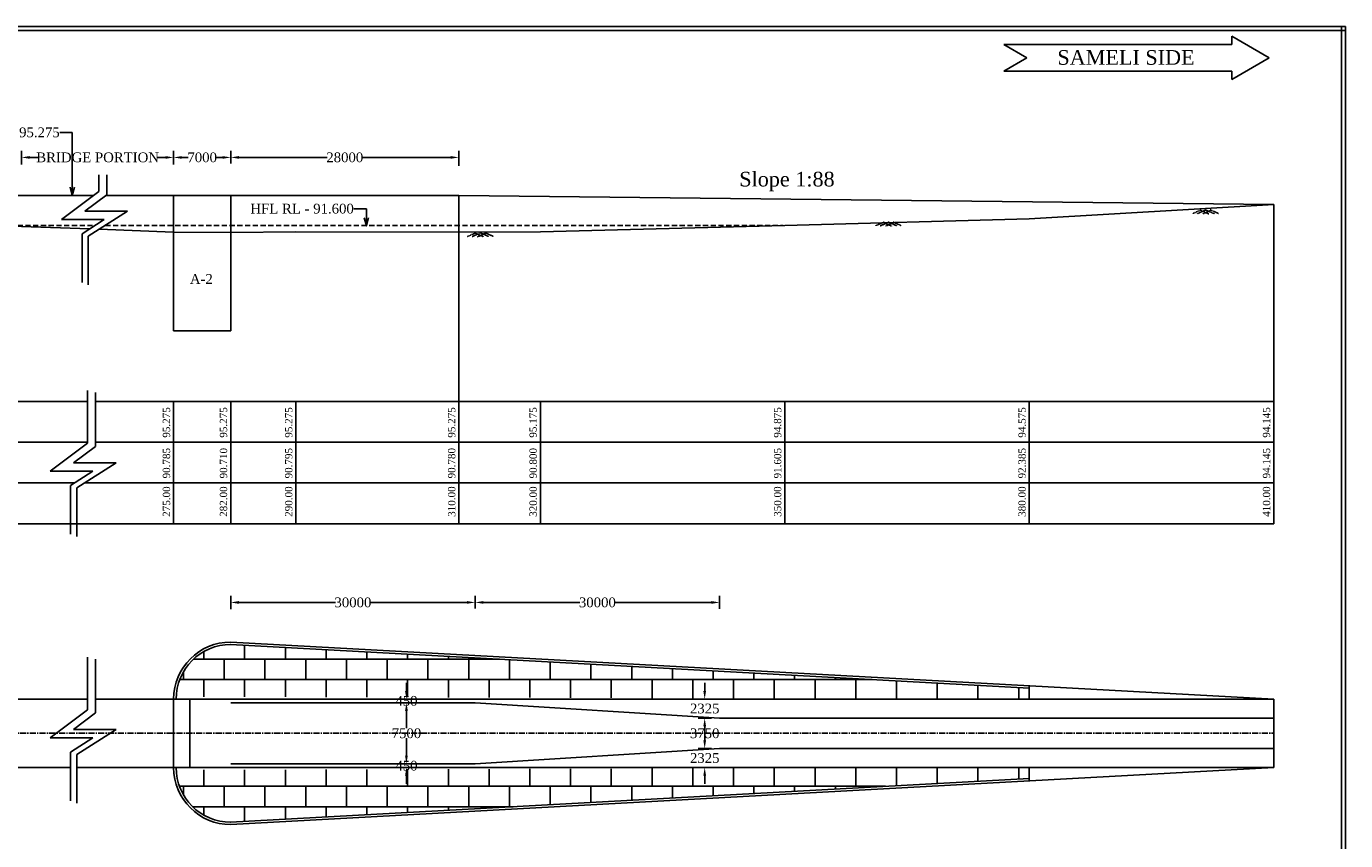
# Model space of a CAD drawing. Header units: millimetres. Extents: x -19456184 to 5145118, y -104267 to 1107957.
# Tile 3 of 3: x 4983220 to 5145118, y 1008041 to 1107957. Entities that reach past the tile are written whole.
import ezdxf

# ---------------------------------------------------------------- set-up
doc = ezdxf.new("R2010")
doc.units = ezdxf.units.MM
doc.header["$MEASUREMENT"] = 0
for name, pattern in [('CENTERX2', [4, 2.5, -0.5, 0.5, -0.5]), ('DASHED2', [9.525, 6.35, -3.175]), ('HIDDEN', [0.375, 0.25, -0.125])]:
    doc.linetypes.add(name, pattern=pattern)
doc.styles.get("Standard").update_dxf_attribs({"font": 'times.ttf'})
doc.styles.add('style1', font='txt.shx', dxfattribs={"height": 1})
doc.dimstyles.get("Standard").update_dxf_attribs({"dimtxt": 400, "dimasz": 215, "dimexe": 0.18, "dimexo": 0.0625, "dimgap": 0.09, "dimtad": 0, "dimtih": 1, "dimtoh": 1, "dimdec": 0, "dimzin": 4, "dimdsep": 46, "dimtxsty": 'Standard', "dimblk": 'OPEN90', "dimcen": 0, "dimadec": 0, "dimazin": 1, "dimtfac": 1, "dimtdec": 0, "dimtix": 1, "dimtofl": 0, "dimtmove": 0, "dimatfit": 3, "dimldrblk": 'OPEN30', "dimfxl": 0, "dimtolj": 1, "dimtzin": 0, "dimarcsym": 0})

# ---------------------------------------------------------------- blocks, each defined once
blk = doc.blocks.new('*D36')
at = {"color": 0, "linetype": 'Continuous', "lineweight": -2, "ltscale": 10000, "transparency": 16777216}
for p, q in [((5001293, 1091115), (5001293, 1092678)), ((5002293, 1091878), (5003085, 1091878)), ((5007293, 1091878), (5006500, 1091878)), ((5008293, 1091115), (5008293, 1092678))]:
    blk.add_line(p, q, dxfattribs=at)
at = {"color": 0, "linetype": 'Continuous', "ltscale": 10000, "transparency": 16777216}
for points in [[(5002293, 1092044), (5002293, 1091711), (5001293, 1091878)], [(5007293, 1092044), (5007293, 1091711), (5008293, 1091878)]]:
    blk.add_solid(points, dxfattribs=at)
at = {"layer": 'Defpoints', "color": 0, "linetype": 'Continuous', "ltscale": 10000, "transparency": 16777216}
for p in [(5008293, 1091878), (5001293, 1090115), (5008293, 1090115)]:
    blk.add_point(p, dxfattribs=at)
at = {"color": 0, "linetype": 'Continuous', "ltscale": 10000, "transparency": 16777216, "insert": (5004793, 1091878), "char_height": 500, "attachment_point": 5}
blk.add_mtext('\\A1;{\\H2.4x;7000}', dxfattribs=at)
blk = doc.blocks.new('*D37')
at = {"color": 0, "linetype": 'Continuous', "lineweight": -2, "ltscale": 10000, "transparency": 16777216}
for p, q in [((5008293, 1091115), (5008293, 1092678)), ((5009293, 1091878), (5020128, 1091878)), ((5035293, 1091878), (5024457, 1091878)), ((5036293, 1090834), (5036293, 1092678))]:
    blk.add_line(p, q, dxfattribs=at)
at = {"color": 0, "linetype": 'Continuous', "ltscale": 10000, "transparency": 16777216}
for points in [[(5009293, 1092044), (5009293, 1091711), (5008293, 1091878)], [(5035293, 1092044), (5035293, 1091711), (5036293, 1091878)]]:
    blk.add_solid(points, dxfattribs=at)
at = {"layer": 'Defpoints', "color": 0, "linetype": 'Continuous', "ltscale": 10000, "transparency": 16777216}
for p in [(5036293, 1091878), (5008293, 1090115), (5036293, 1089834)]:
    blk.add_point(p, dxfattribs=at)
at = {"color": 0, "linetype": 'Continuous', "ltscale": 10000, "transparency": 16777216, "insert": (5022293, 1091878), "char_height": 500, "attachment_point": 5}
blk.add_mtext('\\A1;{\\H2.4x;28000}', dxfattribs=at)
blk = doc.blocks.new('*D40')
at = {"color": 0, "linetype": 'Continuous', "lineweight": -2, "ltscale": 10000, "transparency": 16777216}
for p, q in [((4982636, 1091022), (4982636, 1092678)), ((4983636, 1091878), (4984633, 1091878)), ((5000293, 1091878), (4999295, 1091878)), ((5001293, 1091022), (5001293, 1092678))]:
    blk.add_line(p, q, dxfattribs=at)
at = {"color": 0, "linetype": 'Continuous', "ltscale": 10000, "transparency": 16777216}
for points in [[(4983636, 1092044), (4983636, 1091711), (4982636, 1091878)], [(5000293, 1092044), (5000293, 1091711), (5001293, 1091878)]]:
    blk.add_solid(points, dxfattribs=at)
at = {"layer": 'Defpoints', "color": 0, "linetype": 'Continuous', "ltscale": 10000, "transparency": 16777216}
for p in [(4982636, 1091878), (4982636, 1090022), (5001293, 1090022)]:
    blk.add_point(p, dxfattribs=at)
at = {"color": 0, "linetype": 'Continuous', "ltscale": 10000, "transparency": 16777216, "insert": (4991964, 1091878), "char_height": 500, "attachment_point": 5}
blk.add_mtext('\\A1;{\\H2.4x;BRIDGE PORTION}', dxfattribs=at)
blk = doc.blocks.new('*D41')
at = {"color": 0, "linetype": 'Continuous', "lineweight": -2, "ltscale": 10000, "transparency": 16777216}
for p, q in [((5008293, 1036455), (5008293, 1038068)), ((5038293, 1036537), (5038293, 1038068)), ((5009293, 1037268), (5021145, 1037268)), ((5037293, 1037268), (5025440, 1037268))]:
    blk.add_line(p, q, dxfattribs=at)
at = {"color": 0, "linetype": 'Continuous', "ltscale": 10000, "transparency": 16777216}
for points in [[(5009293, 1037435), (5009293, 1037101), (5008293, 1037268)], [(5037293, 1037435), (5037293, 1037101), (5038293, 1037268)]]:
    blk.add_solid(points, dxfattribs=at)
at = {"layer": 'Defpoints', "color": 0, "linetype": 'Continuous', "ltscale": 10000, "transparency": 16777216}
for p in [(5038293, 1037268), (5008293, 1035455), (5038293, 1035537)]:
    blk.add_point(p, dxfattribs=at)
at = {"color": 0, "linetype": 'Continuous', "ltscale": 10000, "transparency": 16777216, "insert": (5023293, 1037268), "char_height": 500, "attachment_point": 5}
blk.add_mtext('\\A1;{\\H2.4x;30000}', dxfattribs=at)
blk = doc.blocks.new('*D42')
at = {"color": 0, "linetype": 'Continuous', "lineweight": -2, "ltscale": 10000, "transparency": 16777216}
for p, q in [((5038293, 1036537), (5038293, 1038068)), ((5068293, 1036492), (5068293, 1038068)), ((5039293, 1037268), (5051145, 1037268)), ((5067293, 1037268), (5055440, 1037268))]:
    blk.add_line(p, q, dxfattribs=at)
at = {"color": 0, "linetype": 'Continuous', "ltscale": 10000, "transparency": 16777216}
for points in [[(5039293, 1037435), (5039293, 1037101), (5038293, 1037268)], [(5067293, 1037435), (5067293, 1037101), (5068293, 1037268)]]:
    blk.add_solid(points, dxfattribs=at)
at = {"layer": 'Defpoints', "color": 0, "linetype": 'Continuous', "ltscale": 10000, "transparency": 16777216}
for p in [(5068293, 1037268), (5038293, 1035537), (5068293, 1035492)]:
    blk.add_point(p, dxfattribs=at)
at = {"color": 0, "linetype": 'Continuous', "ltscale": 10000, "transparency": 16777216, "insert": (5053293, 1037268), "char_height": 500, "attachment_point": 5}
blk.add_mtext('\\A1;{\\H2.4x;30000}', dxfattribs=at)
blk = doc.blocks.new('*D46')
at = {"color": 0, "linetype": 'Continuous', "lineweight": -2, "ltscale": 10000, "transparency": 16777216}
for p, q in [((5031183, 1024957), (5029060, 1024957)), ((5029860, 1023957), (5029860, 1021820)), ((5029860, 1018457), (5029860, 1020595)), ((5031183, 1017457), (5029060, 1017457))]:
    blk.add_line(p, q, dxfattribs=at)
at = {"color": 0, "linetype": 'Continuous', "ltscale": 10000, "transparency": 16777216}
for points in [[(5029693, 1023957), (5030027, 1023957), (5029860, 1024957)], [(5029693, 1018457), (5030027, 1018457), (5029860, 1017457)]]:
    blk.add_solid(points, dxfattribs=at)
at = {"layer": 'Defpoints', "color": 0, "linetype": 'Continuous', "ltscale": 10000, "transparency": 16777216}
for p in [(5032183, 1024957), (5029860, 1017457), (5032183, 1017457)]:
    blk.add_point(p, dxfattribs=at)
at = {"color": 0, "linetype": 'Continuous', "ltscale": 10000, "transparency": 16777216, "insert": (5029860, 1021207), "char_height": 500, "attachment_point": 5}
blk.add_mtext('\\A1;{\\H2.4x;7500}', dxfattribs=at)
blk = doc.blocks.new('*D47')
at = {"color": 0, "linetype": 'Continuous', "lineweight": -2, "ltscale": 10000, "transparency": 16777216}
for p, q in [((5067293, 1023082), (5065664, 1023082)), ((5066464, 1022082), (5066464, 1021820)), ((5066464, 1020332), (5066464, 1020595)), ((5067293, 1019332), (5065664, 1019332))]:
    blk.add_line(p, q, dxfattribs=at)
at = {"color": 0, "linetype": 'Continuous', "ltscale": 10000, "transparency": 16777216}
for points in [[(5066297, 1022082), (5066630, 1022082), (5066464, 1023082)], [(5066297, 1020332), (5066630, 1020332), (5066464, 1019332)]]:
    blk.add_solid(points, dxfattribs=at)
at = {"layer": 'Defpoints', "color": 0, "linetype": 'Continuous', "ltscale": 10000, "transparency": 16777216}
for p in [(5068293, 1023082), (5066464, 1019332), (5068293, 1019332)]:
    blk.add_point(p, dxfattribs=at)
at = {"color": 0, "linetype": 'Continuous', "ltscale": 10000, "transparency": 16777216, "insert": (5066464, 1021207), "char_height": 500, "attachment_point": 5}
blk.add_mtext('\\A1;{\\H2.4x;3750}', dxfattribs=at)
blk = doc.blocks.new('*D53')
at = {"color": 0, "linetype": 'Continuous', "lineweight": -2, "ltscale": 10000, "transparency": 16777216}
for p, q in [((5029860, 1026407), (5029860, 1027407)), ((5037293, 1025407), (5029060, 1025407)), ((5037293, 1024957), (5029060, 1024957)), ((5029860, 1023957), (5029860, 1022957))]:
    blk.add_line(p, q, dxfattribs=at)
at = {"color": 0, "linetype": 'Continuous', "ltscale": 10000, "transparency": 16777216}
for points in [[(5029693, 1026407), (5030027, 1026407), (5029860, 1025407)], [(5029693, 1023957), (5030027, 1023957), (5029860, 1024957)]]:
    blk.add_solid(points, dxfattribs=at)
at = {"layer": 'Defpoints', "color": 0, "linetype": 'Continuous', "ltscale": 10000, "transparency": 16777216}
for p in [(5029860, 1024957), (5038293, 1025407), (5038293, 1024957)]:
    blk.add_point(p, dxfattribs=at)
at = {"color": 0, "linetype": 'Continuous', "ltscale": 10000, "transparency": 16777216, "insert": (5029860, 1025182), "char_height": 500, "attachment_point": 5}
blk.add_mtext('\\A1;{\\H2.4x;450}', dxfattribs=at)
blk = doc.blocks.new('*D54')
at = {"color": 0, "linetype": 'Continuous', "lineweight": -2, "ltscale": 10000, "transparency": 16777216}
for p, q in [((5066464, 1026407), (5066464, 1027407)), ((5067293, 1025407), (5065664, 1025407)), ((5067293, 1023082), (5065664, 1023082)), ((5066464, 1022082), (5066464, 1021082))]:
    blk.add_line(p, q, dxfattribs=at)
at = {"color": 0, "linetype": 'Continuous', "ltscale": 10000, "transparency": 16777216}
for points in [[(5066297, 1026407), (5066630, 1026407), (5066464, 1025407)], [(5066297, 1022082), (5066630, 1022082), (5066464, 1023082)]]:
    blk.add_solid(points, dxfattribs=at)
at = {"layer": 'Defpoints', "color": 0, "linetype": 'Continuous', "ltscale": 10000, "transparency": 16777216}
for p in [(5068293, 1025407), (5066464, 1023082), (5068293, 1023082)]:
    blk.add_point(p, dxfattribs=at)
at = {"color": 0, "linetype": 'Continuous', "ltscale": 10000, "transparency": 16777216, "insert": (5066464, 1024245), "char_height": 500, "attachment_point": 5}
blk.add_mtext('\\A1;{\\H2.4x;2325}', dxfattribs=at)
blk = doc.blocks.new('*D55')
at = {"color": 0, "linetype": 'Continuous', "lineweight": -2, "ltscale": 10000, "transparency": 16777216}
for p, q in [((5066464, 1020332), (5066464, 1021332)), ((5067293, 1019332), (5065664, 1019332)), ((5067293, 1017007), (5065664, 1017007)), ((5066464, 1016007), (5066464, 1015007))]:
    blk.add_line(p, q, dxfattribs=at)
at = {"color": 0, "linetype": 'Continuous', "ltscale": 10000, "transparency": 16777216}
for points in [[(5066297, 1020332), (5066630, 1020332), (5066464, 1019332)], [(5066297, 1016007), (5066630, 1016007), (5066464, 1017007)]]:
    blk.add_solid(points, dxfattribs=at)
at = {"layer": 'Defpoints', "color": 0, "linetype": 'Continuous', "ltscale": 10000, "transparency": 16777216}
for p in [(5068293, 1019332), (5066464, 1017007), (5068293, 1017007)]:
    blk.add_point(p, dxfattribs=at)
at = {"color": 0, "linetype": 'Continuous', "ltscale": 10000, "transparency": 16777216, "insert": (5066464, 1018170), "char_height": 500, "attachment_point": 5}
blk.add_mtext('\\A1;{\\H2.4x;2325}', dxfattribs=at)
blk = doc.blocks.new('*D56')
at = {"color": 0, "linetype": 'Continuous', "lineweight": -2, "ltscale": 10000, "transparency": 16777216}
for p, q in [((5029860, 1018457), (5029860, 1019457)), ((5037293, 1017457), (5029060, 1017457)), ((5037293, 1017007), (5029060, 1017007)), ((5029860, 1016007), (5029860, 1015007))]:
    blk.add_line(p, q, dxfattribs=at)
at = {"color": 0, "linetype": 'Continuous', "ltscale": 10000, "transparency": 16777216}
for points in [[(5029693, 1018457), (5030027, 1018457), (5029860, 1017457)], [(5029693, 1016007), (5030027, 1016007), (5029860, 1017007)]]:
    blk.add_solid(points, dxfattribs=at)
at = {"layer": 'Defpoints', "color": 0, "linetype": 'Continuous', "ltscale": 10000, "transparency": 16777216}
for p in [(5029860, 1017007), (5038293, 1017457), (5038293, 1017007)]:
    blk.add_point(p, dxfattribs=at)
at = {"color": 0, "linetype": 'Continuous', "ltscale": 10000, "transparency": 16777216, "insert": (5029860, 1017232), "char_height": 500, "attachment_point": 5}
blk.add_mtext('\\A1;{\\H2.4x;450}', dxfattribs=at)

msp = doc.modelspace()

# ---------------------------------------------------------------- hatches: boundary and pattern name
at = {"linetype": 'Continuous', "ltscale": 10000}
h = msp.add_hatch(dxfattribs=at)
h.set_pattern_fill('BRICK', color=0, scale=10000)
h.set_pattern_definition([(0, (0, 300), (0, 2500), []), (90, (0, 300), (-5000, 3e-13), [2500, -2500]), (90, (2500, 300), (-5000, 3e-13), [-2500, 2500])])
edge = h.paths.add_edge_path()
edge.add_arc((5007806, 1025909.1), 6216.5, 85.605287, 85.660445)
edge.add_line((5008276.4, 1032107.8), (5106292.7, 1026747.5))
edge.add_line((5106292.7, 1026747.5), (5106292.7, 1025407.4))
edge.add_line((5106292.7, 1025407.4), (5001599.5, 1025707.3))
edge.add_arc((5008292.7, 1025407.4), 6700, 90.089062, 177.433824, ccw=False)
h = msp.add_hatch(dxfattribs=at)
h.set_pattern_fill('BRICK', color=0, scale=10000)
h.set_pattern_definition([(0, (0, -300), (0, 2500), []), (90, (0, -300), (-5000, 3e-13), [2500, -2500]), (90, (2500, -300), (-5000, 3e-13), [-2500, 2500])])
edge = h.paths.add_edge_path()
edge.add_line((5008292.7, 1010307.4), (5106292.7, 1015667.2))
edge.add_line((5106292.7, 1015667.2), (5106292.7, 1017007.4))
edge.add_line((5106292.7, 1017007.4), (5001592.7, 1016707.4))
edge.add_arc((5008301.6, 1017023.7), 6716.3, 182.699315, 269.924461)

# ---------------------------------------------------------------- linework, layer by layer
at = {"color": 0, "linetype": 'Continuous'}
for p, q in [((5145117.9, 1107957.3), (4809828.7, 1107957.3)), ((5145117.9, 1107457.3), (4809828.7, 1107457.3)), ((5144617.9, 911281.6), (5144617.9, 1107957.3)), ((5145117.9, 911281.6), (5145117.9, 1107957.3)), ((4992123.8, 1089728.2), (4992123.8, 1087695.9)), ((4993100.1, 1089728.2), (4993100.1, 1087305.7)), ((4992123.8, 1087695.9), (4987547.3, 1084256)), ((4993100.1, 1087305.7), (4990406.7, 1085281.3)), ((4990406.7, 1085281.3), (4995645.1, 1085281.3)), ((4995645.1, 1085281.3), (4990812.9, 1082203.4)), ((4987547.3, 1084256), (4992785.7, 1084256)), ((4992785.7, 1084256), (4990047.4, 1082511.9)), ((4990047.4, 1082511.9), (4990047.4, 1076526.2)), ((4990812.9, 1082219.2), (4990812.9, 1076233.6)), ((4990715.1, 1063276.2), (4990715.1, 1056804.3)), ((4991691.4, 1063016.9), (4991691.4, 1056414.1)), ((4990715.1, 1056804.3), (4986138.6, 1053364.5)), ((4991691.4, 1056414.1), (4988998, 1054389.7)), ((4988998, 1054389.7), (4994236.5, 1054389.7)), ((4994236.5, 1054389.7), (4989404.2, 1051311.8)), ((4986138.6, 1053364.5), (4991377, 1053364.5)), ((4991377, 1053364.5), (4988638.7, 1051620.3)), ((4988638.7, 1051620.3), (4988638.7, 1045634.6)), ((4989404.2, 1051327.6), (4989404.2, 1045342)), ((4990715.1, 1030568.9), (4990715.1, 1024097.1)), ((4991691.4, 1030309.7), (4991691.4, 1023706.9)), ((4990715.1, 1024097.1), (4986138.6, 1020657.2)), ((4991691.4, 1023706.9), (4988998, 1021682.5)), ((4988998, 1021682.5), (4994236.5, 1021682.5)), ((4994236.5, 1021682.5), (4989404.2, 1018604.5)), ((4986138.6, 1020657.2), (4991377, 1020657.2)), ((4991377, 1020657.2), (4988638.7, 1018913.1)), ((4988638.7, 1018913.1), (4988638.7, 1012927.4)), ((4989404.2, 1018620.4), (4989404.2, 1012634.7))]:
    msp.add_line(p, q, dxfattribs=at)
at = {"color": 0, "linetype": 'Continuous', "ltscale": 10000}
for p, q in [((5131162.5, 1106739), (5131162.5, 1105715.6)), ((5131162.5, 1106739), (5135741, 1104095.6)), ((5131162.5, 1105715.6), (5103177, 1105715.6)), ((5103177, 1105715.6), (5105983, 1104095.6)), ((5105983, 1104095.6), (5103177, 1102475.6)), ((5135741, 1104095.6), (5131162.5, 1101452.1)), ((5131162.5, 1102475.6), (5103177, 1102475.6)), ((5131162.5, 1102475.6), (5131162.5, 1101452.1)), ((5001292.7, 1070608.3), (5001292.7, 1087211.7)), ((5008292.7, 1070608.3), (5008292.7, 1087211.7)), ((5036292.7, 1061936.7), (5036292.7, 1087211.7)), ((5036292.7, 1087211.7), (5136292.7, 1086081.7)), ((5136292.7, 1061936.7), (5136292.7, 1086081.7)), ((5001292.7, 1070608.3), (5008292.7, 1070608.3)), ((5008276.4, 1032107.8), (5106292.7, 1026747.5)), ((5008292.7, 1032407.4), (5136292.7, 1025407.4)), ((5106292.7, 1027048), (5106292.7, 1025407.4)), ((4827635.7, 1025407.4), (4990715.1, 1025407.4)), ((4991691.4, 1025407.4), (5136292.7, 1025407.4)), ((5001292.7, 1025407.4), (5001292.7, 1017007.4)), ((5003292.7, 1025407.4), (5003292.7, 1017007.4)), ((5008292.7, 1024957.4), (5038292.7, 1024957.4)), ((5038292.7, 1024957.4), (5068292.7, 1023082.4)), ((5136292.7, 1025407.4), (5136292.7, 1017007.4)), ((5068292.7, 1023082.4), (5136292.7, 1023082.4)), ((5038292.7, 1017457.4), (5068292.7, 1019332.4)), ((5068292.7, 1019332.4), (5136292.7, 1019332.4)), ((4827635.7, 1017007.4), (4988638.7, 1017007.4)), ((4989404.2, 1017007.4), (5136292.7, 1017007.4)), ((5008292.7, 1017457.4), (5038292.7, 1017457.4)), ((5136292.7, 1017007.4), (5008292.7, 1010007.4)), ((5106292.7, 1017007.4), (5106292.7, 1015366.7)), ((5106292.7, 1015667.2), (5008276.4, 1010306.9))]:
    msp.add_line(p, q, dxfattribs=at)
at = {"color": 0}
for p, q in [((4947635.7, 1087211.7), (4991479.7, 1087211.7)), ((4992975.1, 1087211.7), (5036292.7, 1087211.7)), ((4814829.8, 1061936.7), (4990715.1, 1061936.7)), ((4991691.4, 1061936.7), (5136292.7, 1061936.7)), ((5001292.7, 1046908.7), (5001292.7, 1061936.7)), ((5008292.7, 1046908.7), (5008292.7, 1061936.7)), ((5016292.7, 1046908.7), (5016292.7, 1061936.7)), ((5036292.7, 1046908.7), (5036292.7, 1061936.7)), ((5046292.7, 1046908.7), (5046292.7, 1061936.7)), ((5076292.7, 1046908.7), (5076292.7, 1061936.7)), ((5106292.7, 1046908.7), (5106292.7, 1061936.7)), ((5136292.7, 1046908.7), (5136292.7, 1061936.7)), ((4814829.8, 1056936.7), (4990715.1, 1056936.7)), ((4814829.8, 1056936.7), (4990715.1, 1056936.7)), ((4991691.4, 1056936.7), (5136292.7, 1056936.7)), ((4991691.4, 1056936.7), (5136292.7, 1056936.7)), ((4814829.8, 1051936.7), (4989135.5, 1051936.7)), ((4990385.4, 1051936.7), (5136292.7, 1051936.7)), ((4814829.8, 1046908.7), (5136292.7, 1046908.7))]:
    msp.add_line(p, q, dxfattribs=at)
at = {"color": 0, "linetype": 'HIDDEN'}
for p, q in [((5127398.6, 1085445.7), (5126372.2, 1084992.5)), ((5127954.8, 1085426.7), (5126928.4, 1084973.6)), ((5127286.5, 1085404), (5128312.9, 1084950.9)), ((5128623.1, 1085404), (5127596.7, 1084950.9)), ((5127954.8, 1085426.7), (5128981.2, 1084973.6)), ((5128511, 1085445.7), (5129537.3, 1084992.5)), ((5088477.8, 1083947.7), (5087451.5, 1083494.6)), ((5089034, 1083928.8), (5088007.7, 1083475.7)), ((5088365.8, 1083906.1), (5089392.1, 1083453)), ((5089702.3, 1083906.1), (5088675.9, 1083453)), ((5089034, 1083928.8), (5090060.4, 1083475.7)), ((5089590.2, 1083947.7), (5090616.6, 1083494.6)), ((5038397.3, 1082635.7), (5037370.9, 1082182.5)), ((5038953.5, 1082616.8), (5037927.1, 1082163.6)), ((5038285.2, 1082594.1), (5039311.5, 1082140.9)), ((5039621.7, 1082594.1), (5038595.4, 1082140.9)), ((5038953.5, 1082616.8), (5039979.8, 1082163.6)), ((5039509.7, 1082635.7), (5040536, 1082182.5))]:
    msp.add_line(p, q, dxfattribs=at)
at = {"color": 0, "linetype": 'DASHED2', "ltscale": 100}
for p, q in [((4981187.4, 1083536.7), (4991656.4, 1083536.7)), ((4992906.3, 1083536.7), (5076106.4, 1083536.7))]:
    msp.add_line(p, q, dxfattribs=at)
at = {"color": 0, "linetype": 'CENTERX2', "ltscale": 300}
msp.add_line((4827635.7, 1021207.4), (5136292.7, 1021207.4), dxfattribs=at)
at = {"color": 0, "linetype": 'Continuous', "ltscale": 10000}
for points in [[(4827635.7, 1092096.7), (4837635.7, 1091501.7), (4847635.7, 1091101.7), (4857635.7, 1090441.7), (4867635.7, 1089971.7), (4877635.7, 1089521.7), (4887635.7, 1089091.7), (4897635.7, 1088581.7), (4907635.7, 1088001.7), (4917635.7, 1087531.7), (4927635.7, 1086981.7), (4937635.7, 1086501.7), (4947635.7, 1085411.7), (4957635.7, 1084816.7), (4967635.7, 1084496.7), (4975635.7, 1083996.7), (4982635.7, 1083416.7), (4990980, 1083105.9)], [(4992160.8, 1083061.9), (5001292.7, 1082721.7), (5008292.7, 1082646.7), (5016292.7, 1082731.7), (5036292.7, 1082716.7), (5046292.7, 1082736.7), (5076292.7, 1083541.7), (5106292.7, 1084321.7), (5136292.7, 1086081.7)]]:
    msp.add_lwpolyline(points, dxfattribs=at)
for centre, radius, start, end in [((5008292.7, 1025407.4), 7000, 90, 180), ((5008292.7, 1025407.4), 6700, 90, 180), ((5008292.7, 1017007.4), 7000, 180, 270), ((5008292.7, 1017007.4), 6700, 180, 270)]:
    msp.add_arc(centre, radius, start, end, dxfattribs=at)

# ---------------------------------------------------------------- texts
at = {"color": 0, "insert": (5109743.4, 1105049.2), "char_height": 1800, "attachment_point": 1, "style": 'style1'}
msp.add_mtext('{\\fTimes New Roman|b0|i0|c0|p18;SAMELI SIDE}', dxfattribs=at)
at = {"color": 0, "linetype": 'Continuous', "ltscale": 10000, "char_height": 1199.992, "attachment_point": 6}
for s, insert in [('FORMATION LEVEL RL - 95.275', (4987310, 1094940.1)), ('HFL RL - 91.600', (5023403.6, 1085580.8))]:
    msp.add_mtext(s, dxfattribs=dict(at, insert=insert))
at = {"color": 0, "char_height": 1200, "attachment_point": 1}
for s, insert in [('{\\H1.5x;Slope 1:88}', (5070706.6, 1090113.8)), ('A-2', (5003286.8, 1077564.3))]:
    msp.add_mtext(s, dxfattribs=dict(at, insert=insert))
at = {"color": 0, "char_height": 900, "attachment_point": 1, "rotation": 90}
for s, insert in [('95.275', (4999959.5, 1057482.1)), ('95.275', (5006959.5, 1057482.1)), ('95.275', (5014959.5, 1057482.1)), ('95.275', (5034959.5, 1057482.1)), ('95.175', (5044959.5, 1057482.1)), ('94.875', (5074959.5, 1057482.1)), ('94.575', (5104959.5, 1057482.1)), ('94.145', (5134959.5, 1057482.1)), ('90.785', (4999959.5, 1052482.1)), ('90.710', (5006959.5, 1052482.1)), ('90.795', (5014959.5, 1052482.1)), ('90.780', (5034959.5, 1052482.1)), ('90.800', (5044959.5, 1052482.1)), ('91.605', (5074959.5, 1052482.1)), ('92.385', (5104959.5, 1052482.1)), ('94.145', (5134959.5, 1052482.1)), ('275.00', (4999959.5, 1047771.5)), ('282.00', (5006959.5, 1047771.5)), ('290.00', (5014959.5, 1047771.5)), ('310.00', (5034959.5, 1047771.5)), ('320.00', (5044959.5, 1047771.5)), ('350.00', (5074959.5, 1047771.5)), ('380.00', (5104959.5, 1047771.5)), ('410.00', (5134959.5, 1047771.5))]:
    msp.add_mtext(s, dxfattribs=dict(at, insert=insert))

# ---------------------------------------------------------------- dimensions: what is measured, and where the dimension line sits
at = {"color": 0, "linetype": 'Continuous', "ltscale": 10000}
for base, p1, p2, text, picture, middle in [((4982635.7, 1091877.7), (5001292.7, 1090021.9), (4982635.7, 1090021.9), '{\\H2.4x;BRIDGE PORTION}', '*D40', (4991964.2, 1091877.7)), ((5008292.7, 1091877.7), (5001292.7, 1090115.2), (5008292.7, 1090115.2), '{\\H2.4x;7000}', '*D36', (5004792.7, 1091877.7)), ((5036292.7, 1091877.7), (5008292.7, 1090115.2), (5036292.7, 1089833.9), '{\\H2.4x;<>}', '*D37', (5022292.7, 1091877.7)), ((5038292.7, 1037268), (5008292.7, 1035455), (5038292.7, 1035537.4), '{\\H2.4x;<>}', '*D41', (5023292.7, 1037268)), ((5068292.7, 1037268), (5038292.7, 1035537.4), (5068292.7, 1035491.9), '{\\H2.4x;<>}', '*D42', (5053292.7, 1037268))]:
    dim = msp.add_linear_dim(base=base, p1=p1, p2=p2, text=text, dimstyle='Standard', override={"dimtxt": 500, "dimasz": 1000, "dimexe": 800, "dimexo": 1000, "dimfxl": 300}, dxfattribs=at)
    dim.commit()
    dim.dimension.update_dxf_attribs({"geometry": picture, "text_midpoint": middle})
for base, p1, p2, picture, middle in [((5029859.9, 1024957.4), (5038292.7, 1025407.4), (5038292.7, 1024957.4), '*D53', (5029859.9, 1025182.4)), ((5066463.7, 1023082.4), (5068292.7, 1025407.4), (5068292.7, 1023082.4), '*D54', (5066463.7, 1024244.9)), ((5029859.9, 1017457.4), (5032183.3, 1024957.4), (5032183.3, 1017457.4), '*D46', (5029859.9, 1021207.4)), ((5066463.7, 1019332.4), (5068292.7, 1023082.4), (5068292.7, 1019332.4), '*D47', (5066463.7, 1021207.4)), ((5066463.7, 1017007.4), (5068292.7, 1019332.4), (5068292.7, 1017007.4), '*D55', (5066463.7, 1018169.9)), ((5029859.9, 1017007.4), (5038292.7, 1017457.4), (5038292.7, 1017007.4), '*D56', (5029859.9, 1017232.4))]:
    dim = msp.add_linear_dim(base=base, p1=p1, p2=p2, angle=90, text='{\\H2.4x;<>}', dimstyle='Standard', override={"dimtxt": 500, "dimasz": 1000, "dimexe": 800, "dimexo": 1000, "dimfxl": 300}, dxfattribs=at)
    dim.commit()
    dim.dimension.update_dxf_attribs({"geometry": picture, "text_midpoint": middle})

# ---------------------------------------------------------------- leaders
at = {"color": 0, "linetype": 'Continuous', "ltscale": 10000, "annotation_type": 0, "has_hookline": 1, "hookline_direction": 1}
for points, text_width in [([(4988852.2, 1087211.7), (4988852.2, 1094940.1), (4987310.1, 1094940.1)], 25495.7), ([(5024945.8, 1083469.9), (5024945.8, 1085580.8), (5023403.7, 1085580.8)], 12309.7)]:
    msp.add_leader(points, dimstyle='Standard', override={"dimtxt": 500, "dimasz": 1000, "dimexe": 800, "dimexo": 1000, "dimfxl": 300}, dxfattribs=dict(at, text_width=text_width))

doc.saveas('drawing.dxf')
